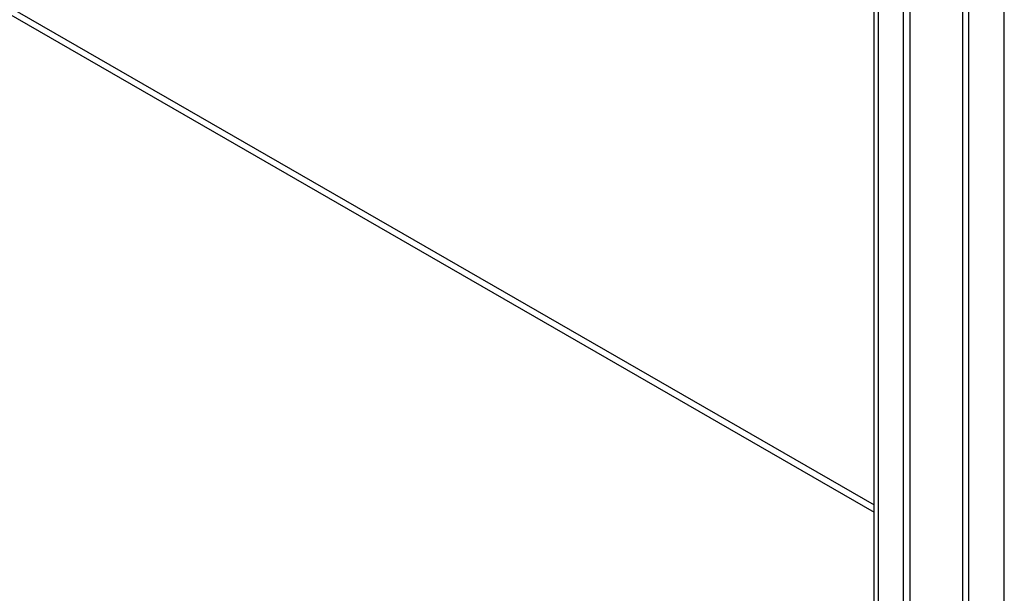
# Model space of a CAD drawing. Header units: inches. Extents: x 17 to 428, y 46 to 203.
# Tile 69 of 114: x 384 to 391, y 166 to 170. Entities that reach past the tile are written whole.
import ezdxf

# ---------------------------------------------------------------- set-up
doc = ezdxf.new("R2010")
doc.units = ezdxf.units.IN
doc.header["$MEASUREMENT"] = 0
doc.layers.add('Visible Edges(ANSI)', color=7, linetype='Continuous', lineweight=25)
doc.layers.add('Visible Tangent Edges(ANSI)', color=7, linetype='Continuous', lineweight=25)

msp = doc.modelspace()

# ---------------------------------------------------------------- linework, layer by layer
at = {"layer": 'Visible Edges(ANSI)'}
for p, q in [((390.0118, 158.3033), (390.0118, 176.5197)), ((390.2213, 158.036), (390.2213, 176.4984)), ((390.2694, 158.0637), (390.2694, 176.5261)), ((390.9451, 157.6192), (390.9451, 176.0816))]:
    msp.add_line(p, q, dxfattribs=at)
at = {"layer": 'Visible Tangent Edges(ANSI)'}
for p, q in [((368.6256, 178.8085), (390.0118, 166.493)), ((368.6037, 178.7705), (390.0118, 166.4424)), ((390.6448, 176.8214), (390.6448, 158.6672)), ((390.6886, 176.7388), (390.6886, 158.7498)), ((390.0407, 158.1878), (390.0407, 176.5546))]:
    msp.add_line(p, q, dxfattribs=at)

doc.saveas('drawing.dxf')
